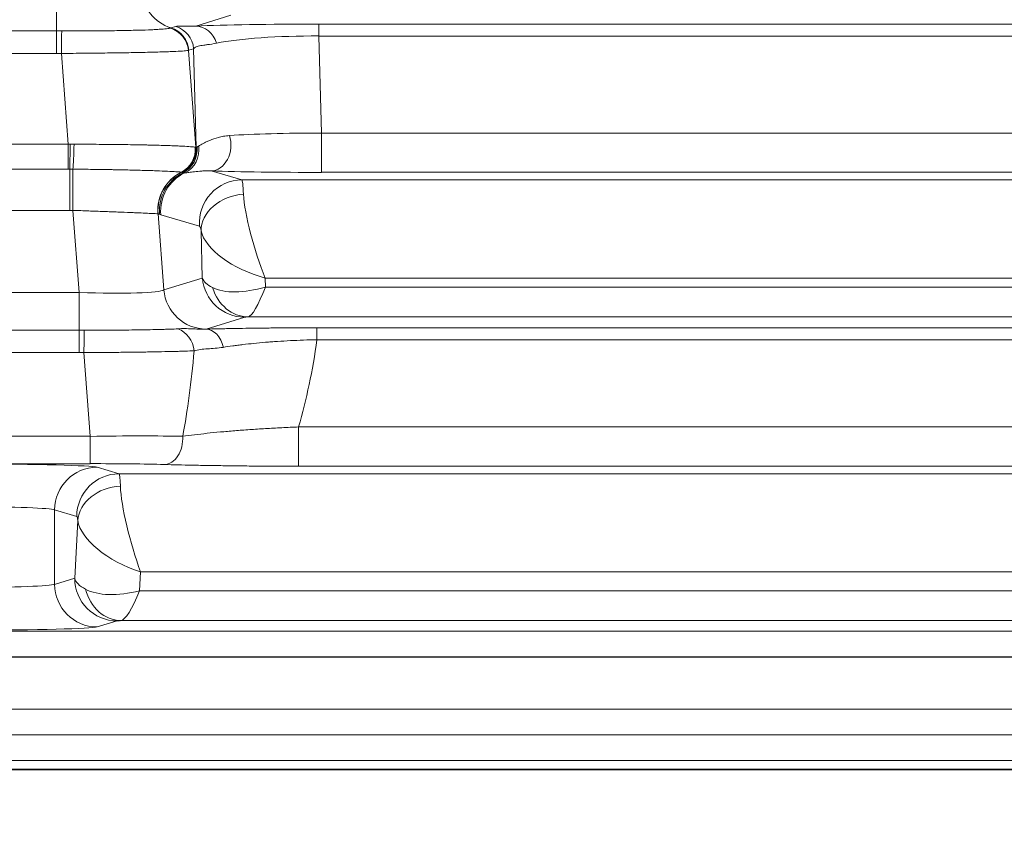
# Model space of a CAD drawing. Header units: millimetres. Extents: x 4 to 836, y 5 to 589.
# Tile 160 of 174: x 626 to 638, y 370 to 380. Entities that reach past the tile are written whole.
import ezdxf

# ---------------------------------------------------------------- set-up
doc = ezdxf.new("R2010")
doc.units = ezdxf.units.MM
doc.layers.add('1', color=7, linetype='Continuous', true_color=0xffffff)
doc.styles.add('ideas_simplex', font='simplex.shx')
doc.dimstyles.get("Standard").update_dxf_attribs({"dimtxt": 0.18, "dimasz": 0.18, "dimexe": 0.18, "dimexo": 0.0625, "dimgap": 0.09, "dimtad": 0, "dimtih": 1, "dimtoh": 1, "dimdec": 4, "dimzin": 0, "dimdsep": 46, "dimtxsty": 'Standard', "dimcen": 0.09, "dimadec": 0, "dimazin": 0, "dimtfac": 1, "dimtdec": 4, "dimtofl": 0, "dimtmove": 0, "dimatfit": 3, "dimfxl": 1, "dimtolj": 1, "dimtzin": 0, "dimarcsym": 0})

# ---------------------------------------------------------------- blocks, each defined once
blk = doc.blocks.new('_U9')
at = {"layer": '1', "color": 87, "lineweight": 25}
for p, q in [((615.3112, 433.612552), (613.8112, 433.612552)), ((613.8112, 433.612552), (613.8112, 427.987552)), ((630.9862, 433.612552), (629.4862, 433.612552)), ((630.9862, 427.987552), (630.9862, 433.612552)), ((613.8112, 427.987552), (615.3112, 427.987552)), ((629.4862, 427.987552), (630.9862, 427.987552))]:
    blk.add_line(p, q, dxfattribs=at)
at = {"layer": '1', "color": 152, "lineweight": 13}
for p, q in [((597.148662, 353.457866), (597.148662, 428.487552)), ((647.648738, 336.981944), (647.648738, 428.487552))]:
    blk.add_line(p, q, dxfattribs=at)
at = {"layer": '1', "color": 27, "lineweight": 13}
blk.add_line((647.648738, 426.487552), (597.148662, 426.487552), dxfattribs=at)
at = {"layer": '1', "color": 27, "lineweight": 18}
for points in [[(597.148662, 426.487552), (600.14866, 427.016533), (600.148664, 425.958571)], [(647.648738, 426.487552), (644.64874, 425.958571), (644.648736, 427.016533)]]:
    blk.add_solid(points, dxfattribs=at)
at = {"layer": '1', "color": 87, "linetype": 'Continuous', "lineweight": 25, "char_height": 3, "attachment_point": 7, "line_spacing_factor": 1.204819, "style": 'ideas_simplex'}
for s, insert in [('\\W1.2664;50,5', (616.7677, 435.747552)), ('\\W1.2715;1.988', (615.2827, 428.435052))]:
    blk.add_mtext(s, dxfattribs=dict(at, insert=insert))
blk = doc.blocks.new('_U14')
at = {"layer": '1', "color": 87, "lineweight": 25}
for p, q in [((621.409179, 411.112126), (619.909179, 411.112126)), ((619.909179, 411.112126), (619.909179, 405.487126)), ((634.114179, 411.112126), (632.614179, 411.112126)), ((634.114179, 405.487126), (634.114179, 411.112126)), ((619.909179, 405.487126), (621.409179, 405.487126)), ((632.614179, 405.487126), (634.114179, 405.487126))]:
    blk.add_line(p, q, dxfattribs=at)
at = {"layer": '1', "color": 152, "lineweight": 13}
for p, q in [((638.809903, 345.820779), (638.809903, 405.987126)), ((656.487572, 345.820779), (656.487572, 405.987126))]:
    blk.add_line(p, q, dxfattribs=at)
at = {"layer": '1', "color": 27, "lineweight": 13}
blk.add_line((656.487572, 403.987126), (619.909179, 403.987126), dxfattribs=at)
at = {"layer": '1', "color": 27, "lineweight": 18}
for points in [[(638.809903, 403.987126), (641.809901, 404.516107), (641.809905, 403.458145)], [(656.487572, 403.987126), (653.487574, 403.458145), (653.487571, 404.516107)]]:
    blk.add_solid(points, dxfattribs=at)
at = {"layer": '1', "color": 87, "linetype": 'Continuous', "lineweight": 25, "char_height": 3, "attachment_point": 7, "line_spacing_factor": 1.204819, "style": 'ideas_simplex'}
for s, insert in [('\\W1.3508;17,7', (621.380679, 413.247126)), ('\\W1.2865;.696', (621.380679, 405.934626))]:
    blk.add_mtext(s, dxfattribs=dict(at, insert=insert))

msp = doc.modelspace()

# ---------------------------------------------------------------- linework, layer by layer
at = {"layer": '1', "color": 143, "linetype": 'Continuous', "lineweight": 13}
for p, q in [((626.552, 379.972), (626.552, 379.532)), ((628.595, 379.713), (628.184, 379.587)), ((629.625, 379.61), (665.672, 379.61)), ((629.625, 379.47), (629.625, 379.61)), ((619.746, 379.532), (626.552, 379.532)), ((626.552, 379.267), (626.552, 379.532)), ((627.892, 379.566), (627.948, 379.583)), ((665.672, 379.47), (629.625, 379.47)), ((629.625, 379.47), (629.655, 378.332)), ((626.552, 379.267), (619.746, 379.267)), ((626.688, 378.202), (626.608, 379.267)), ((628.096, 379.302), (628.182, 378.166)), ((628.158, 379.321), (628.101, 379.304)), ((628.188, 378.163), (628.158, 379.321)), ((629.655, 378.332), (665.642, 378.332)), ((629.655, 377.873), (629.655, 378.332)), ((619.609, 378.202), (626.688, 378.202)), ((626.688, 377.911), (626.688, 378.202)), ((626.688, 377.911), (619.609, 377.911)), ((626.706, 377.427), (626.706, 377.911)), ((628.362, 377.889), (628.725, 377.784)), ((665.642, 377.873), (629.655, 377.873)), ((628.725, 377.784), (666.573, 377.784)), ((626.706, 377.427), (619.591, 377.427)), ((626.817, 376.466), (626.744, 377.427)), ((627.741, 377.387), (627.808, 376.496)), ((628.228, 377.243), (627.773, 377.376)), ((628.26, 376.634), (628.246, 377.188)), ((627.808, 376.496), (628.26, 376.634)), ((666.301, 376.634), (628.996, 376.634)), ((628.996, 376.634), (628.999, 376.528)), ((628.999, 376.528), (666.298, 376.528)), ((619.481, 376.466), (626.817, 376.466)), ((626.817, 376.025), (626.817, 376.466)), ((628.757, 376.175), (628.305, 376.037)), ((666.502, 376.178), (628.796, 376.178)), ((619.481, 376.025), (626.817, 376.025)), ((626.817, 375.761), (626.817, 376.025)), ((629.604, 376.051), (665.693, 376.051)), ((629.604, 375.911), (629.604, 376.051)), ((665.693, 375.911), (629.604, 375.911)), ((626.817, 375.761), (619.481, 375.761)), ((626.947, 374.78), (626.872, 375.76)), ((629.389, 374.889), (665.909, 374.889)), ((629.389, 374.889), (629.389, 374.429)), ((619.351, 374.78), (626.947, 374.78)), ((626.947, 374.78), (626.947, 374.459)), ((626.947, 374.459), (619.351, 374.459)), ((627.027, 374.418), (627.286, 374.341)), ((665.909, 374.429), (629.389, 374.429)), ((627.286, 374.341), (668.011, 374.341)), ((626.788, 373.841), (626.529, 373.918)), ((626.529, 373.918), (626.529, 373.045)), ((626.764, 373.116), (626.801, 373.792)), ((627.537, 373.191), (627.525, 372.97)), ((667.761, 373.191), (627.537, 373.191)), ((626.529, 373.045), (626.764, 373.116)), ((627.525, 372.97), (667.773, 372.97)), ((627.262, 372.616), (627.027, 372.546)), ((667.991, 372.62), (627.307, 372.62)), ((615.932, 372.496), (679.365, 372.496)), ((696.372, 372.193), (598.925, 372.193)), ((679.365, 372.197), (615.932, 372.197)), ((604.291, 371.582), (691.006, 371.582)), ((608.271, 370.878), (687.026, 370.878)), ((687.026, 370.87), (608.271, 370.87))]:
    msp.add_line(p, q, dxfattribs=at)
at = {"layer": '1', "color": 143, "linetype": 'Continuous', "lineweight": 18}
for p, q in [((691.006, 371.282), (604.291, 371.282)), ((604.184, 370.982), (691.114, 370.982))]:
    msp.add_line(p, q, dxfattribs=at)
at = {"layer": '1', "color": 143, "linetype": 'Continuous', "lineweight": 13}
for centre, major_axis, ratio, start_param, end_param in [((628.04, 380.043), (0.146, -0.478), 0.996014, 4.49794, 5.68434), ((629.652, 379.553), (-1.801, 0.001), 0.031454, 4.727263, 5.665979), ((626.608, 379.246), (-0.004, -0.3), 0.000932, 3.454247, 4.642582), ((627.798, 379.277), (0.136, -0.268), 0.995564, 1.18467, 2.373815), ((627.803, 379.28), (0.088, -0.287), 0.996014, 1.356348, 2.542747), ((627.86, 379.297), (0.088, -0.287), 0.996014, 1.356348, 2.542747), ((628.184, 379.287), (0.013, -0.3), 0.858349, 1.869708, 3.09055), ((629.652, 379.254), (-1.501, 0.01), 0.144199, 4.731152, 5.669868), ((629.679, 378.227), (-1.501, 0.007), 0.069967, 4.728606, 5.53592), ((628.362, 378.189), (-0.01, -0.3), 0.776151, 0.041527, 1.988056), ((626.706, 378.181), (-0.002, -0.3), 0.014605, 0.454447, 1.641843), ((626.743, 378.18), (-0.006, -0.3), 0.044184, 0.456381, 1.644893), ((627.88, 378.142), (-0.041, -0.297), 0.992886, 0.604674, 1.791549), ((627.881, 378.142), (-0.047, -0.296), 0.993751, 0.624244, 1.811107), ((627.884, 378.141), (-0.092, -0.286), 0.995544, 0.775979, 1.962379), ((627.89, 378.139), (-0.098, -0.284), 0.995464, 0.796942, 1.983341), ((627.902, 378.137), (-0.026, -0.299), 0.991317, 0.550553, 1.765339), ((627.926, 378.137), (0.034, -0.298), 0.982269, 0.338228, 1.604787), ((626.744, 377.462), (-0.001, 0.5), 0.000077, 0.455917, 1.640609), ((628.236, 377.428), (0.134, 0.482), 0.994903, 0.735961, 1.921981), ((628.237, 377.427), (0.149, 0.477), 0.995576, 0.767528, 1.953557), ((628.255, 377.421), (0.168, 0.471), 0.995424, 0.803737, 1.993154), ((628.269, 377.417), (0.14, 0.48), 0.995643, 0.730359, 1.93418), ((629.679, 377.927), (-1.801, -0.001), 0.030434, 0.75024, 1.557554), ((628.725, 377.284), (0.14, 0.48), 0.995643, 0.284559, 1.93418), ((628.744, 377.034), (-0.02, 0.75), 0.029238, 5.602995, 6.256209), ((628.742, 377.229), (-0.491, -0.093), 0.77245, 4.566424, 6.145514), ((628.996, 377.034), (-0.223, 0.749), 0.167328, 0.629667, 2.08325), ((628.248, 376.994), (-0.021, 0.25), 0.087194, 5.596619, 6.249833), ((628.996, 377.034), (-0.744, 0.267), 0.48275, 0.288947, 1.74253), ((629.006, 376.674), (-0.75, -0.012), 0.344743, 0.106674, 0.57782), ((628.757, 376.675), (-0.146, 0.478), 0.996014, 1.356348, 2.843741), ((626.806, 376.54), (-1.006, 0.038), 0.073389, 1.584419, 3.062485), ((628.305, 376.536), (0.146, -0.478), 0.996014, 4.49794, 5.985334), ((628.999, 376.928), (-0.731, -0.292), 0.480074, 0.398667, 1.381103), ((628.796, 376.678), (-0.024, 0.499), 0.878584, 1.845316, 3.086754), ((628.999, 376.928), (-0.213, -0.749), 0.16115, 0.071877, 1.054313), ((629.006, 376.174), (-0.25, 0), 0.031454, 5.7097, 6.180846), ((626.872, 375.739), (-0.004, -0.3), 0.000932, 3.454247, 4.642582), ((627.906, 375.751), (0.018, -0.299), 0.865443, 1.618775, 2.80586), ((626.806, 376.04), (-1.504, 0), 0.026223, 3.035719, 3.056098), ((628.302, 375.736), (0.008, -0.3), 0.714578, 1.843542, 3.104165), ((626.646, 377.85), (-0.61, 5.359), 0.555322, 4.065229, 4.279916), ((626.646, 378.649), (-0.489, 5.474), 0.272631, 3.903241, 4.136783), ((626.943, 374.727), (-1.503, -0.023), 0.034806, 3.902736, 4.709239), ((627.814, 374.749), (0.008, 0.3), 0.722159, 3.179445, 4.834687), ((625.532, 374.415), (-1.5, 0), 0.026186, 3.228859, 4.712389), ((627.027, 373.918), (0.143, 0.479), 0.995856, 0.291963, 1.860478), ((626.943, 374.428), (-1.203, 0), 0.026128, 3.902605, 4.709108), ((627.286, 373.841), (0.143, 0.479), 0.995856, 0.291963, 1.860478), ((627.286, 373.591), (0, -0.75), 0.029163, 2.505603, 3.115413), ((627.299, 373.792), (-0.497, -0.059), 0.802499, 4.617581, 6.136586), ((627.537, 373.591), (-0.207, 0.749), 0.157833, 0.592362, 2.089349), ((625.532, 373.915), (-1, 0), 0.039279, 3.228859, 4.712389), ((626.788, 373.591), (0, -0.25), 0.087489, 2.505603, 3.115413), ((627.537, 373.591), (-0.723, 0.306), 0.478289, 0.273353, 1.770341), ((625.532, 373.049), (-1, 0), 0.039279, 1.570796, 3.054326), ((627.027, 373.045), (-0.143, 0.479), 0.995856, 1.281115, 2.84963), ((627.511, 373.115), (-0.75, 0.025), 0.344332, 0.09585, 0.610401), ((627.262, 373.116), (-0.143, 0.479), 0.995856, 1.281115, 2.84963), ((627.525, 373.369), (-0.751, -0.254), 0.483887, 0.426364, 1.4088), ((627.307, 373.119), (-0.022, 0.499), 0.864178, 1.798159, 3.089547), ((627.525, 373.369), (-0.229, -0.749), 0.170757, 0.078247, 1.060683), ((627.511, 372.615), (-0.25, 0), 0.031404, 5.663725, 6.178276), ((625.532, 372.549), (-1.5, 0), 0.026186, 1.570796, 3.054326)]:
    msp.add_ellipse(centre, major_axis=major_axis, ratio=ratio, start_param=start_param, end_param=end_param, dxfattribs=at)
for points in [[(626.552, 379.532), (626.572, 379.532), (626.592, 379.531), (626.611, 379.531)], [(627.885, 379.564), (627.888, 379.564), (627.89, 379.565), (627.892, 379.566)], [(626.608, 379.267), (626.589, 379.267), (626.571, 379.267), (626.552, 379.267)], [(628.101, 379.304), (628.099, 379.303), (628.098, 379.303), (628.096, 379.302)], [(626.688, 378.202), (626.696, 378.202), (626.703, 378.202), (626.711, 378.202)], [(626.711, 378.202), (626.726, 378.202), (626.742, 378.202), (626.757, 378.202)], [(628.178, 378.167), (628.179, 378.166), (628.181, 378.166), (628.182, 378.166)], [(628.182, 378.166), (628.184, 378.165), (628.186, 378.164), (628.188, 378.163)], [(628.188, 378.163), (628.191, 378.165), (628.194, 378.167), (628.198, 378.169)], [(628.198, 378.169), (628.203, 378.172), (628.209, 378.176), (628.217, 378.18)], [(626.706, 377.911), (626.7, 377.911), (626.694, 377.911), (626.688, 377.911)], [(626.744, 377.911), (626.731, 377.911), (626.719, 377.911), (626.706, 377.911)], [(628.015, 377.874), (628.014, 377.874), (628.014, 377.874), (628.014, 377.874)], [(628.017, 377.873), (628.016, 377.874), (628.016, 377.874), (628.015, 377.874)], [(628.024, 377.871), (628.022, 377.872), (628.019, 377.873), (628.017, 377.873)], [(628.034, 377.868), (628.03, 377.869), (628.027, 377.87), (628.024, 377.871)], [(628.054, 377.867), (628.047, 377.867), (628.04, 377.867), (628.034, 377.868)], [(626.744, 377.427), (626.731, 377.427), (626.719, 377.427), (626.706, 377.427)], [(627.741, 377.387), (627.741, 377.387), (627.74, 377.387), (627.74, 377.387)], [(627.759, 377.381), (627.753, 377.383), (627.747, 377.385), (627.741, 377.387)], [(627.773, 377.376), (627.768, 377.377), (627.763, 377.379), (627.759, 377.381)], [(626.817, 376.025), (626.836, 376.025), (626.856, 376.025), (626.876, 376.025)], [(626.872, 375.76), (626.854, 375.761), (626.835, 375.761), (626.817, 375.761)]]:
    msp.add_open_spline(points, degree=3, dxfattribs=at)
for points, knots in [([(626.611, 379.531), (626.631, 379.531), (626.651, 379.531), (626.691, 379.531), (626.71, 379.531), (626.769, 379.531), (626.808, 379.53), (626.924, 379.53), (626.999, 379.531), (627.09, 379.531), (627.109, 379.531), (627.145, 379.532), (627.198, 379.532), (627.249, 379.533), (627.349, 379.534), (627.411, 379.536), (627.528, 379.539), (627.581, 379.54), (627.652, 379.543), (627.674, 379.544), (627.705, 379.546), (627.715, 379.546), (627.735, 379.547), (627.744, 379.548), (627.788, 379.551), (627.817, 379.553), (627.85, 379.557), (627.86, 379.558), (627.871, 379.56), (627.875, 379.561), (627.881, 379.562), (627.883, 379.563), (627.885, 379.564)], [0, 0, 0, 0, 0.03125, 0.03125, 0.0625, 0.0625, 0.125, 0.125, 0.25, 0.25, 0.28125, 0.28125, 0.3125, 0.375, 0.375, 0.5, 0.5, 0.625, 0.625, 0.6875, 0.6875, 0.71875, 0.71875, 0.75, 0.75, 0.875, 0.875, 0.9375, 0.9375, 0.96875, 0.96875, 1, 1, 1, 1]), ([(627.948, 379.583), (627.956, 379.585), (627.966, 379.587), (627.992, 379.588), (628.009, 379.587), (628.047, 379.586), (628.07, 379.585), (628.122, 379.585), (628.151, 379.585), (628.184, 379.587)], [0, 0, 0, 0, 0.25, 0.25, 0.5, 0.5, 0.75, 0.75, 1, 1, 1, 1]), ([(628.426, 379.386), (628.388, 379.379), (628.353, 379.373), (628.306, 379.367), (628.292, 379.365), (628.265, 379.361), (628.253, 379.36), (628.22, 379.354), (628.202, 379.349), (628.174, 379.337), (628.164, 379.33), (628.158, 379.321)], [0, 0, 0, 0, 0.25, 0.25, 0.375, 0.375, 0.5, 0.5, 0.75, 0.75, 1, 1, 1, 1]), ([(628.096, 379.302), (628.094, 379.301), (628.091, 379.301), (628.085, 379.3), (628.081, 379.299), (628.069, 379.298), (628.059, 379.297), (628.022, 379.294), (627.989, 379.292), (627.938, 379.289), (627.927, 379.289), (627.905, 379.288), (627.87, 379.287), (627.805, 379.285), (627.747, 379.283), (627.685, 379.281), (627.652, 379.28), (627.549, 379.278), (627.476, 379.276), (627.359, 379.274), (627.319, 379.274), (627.257, 379.273), (627.236, 379.273), (627.193, 379.272), (627.172, 379.272), (627.064, 379.27), (626.975, 379.269), (626.839, 379.268), (626.794, 379.268), (626.724, 379.267), (626.701, 379.267), (626.654, 379.267), (626.631, 379.267), (626.608, 379.267)], [0, 0, 0, 0, 0.03125, 0.03125, 0.0625, 0.0625, 0.125, 0.125, 0.25, 0.25, 0.28125, 0.28125, 0.3125, 0.375, 0.4375, 0.4375, 0.5, 0.5, 0.625, 0.625, 0.6875, 0.6875, 0.71875, 0.71875, 0.75, 0.75, 0.875, 0.875, 0.9375, 0.9375, 0.96875, 0.96875, 1, 1, 1, 1]), ([(628.217, 378.18), (628.231, 378.189), (628.249, 378.2), (628.281, 378.217), (628.293, 378.223), (628.319, 378.235), (628.332, 378.241), (628.376, 378.259), (628.41, 378.272), (628.467, 378.287), (628.487, 378.291), (628.53, 378.299), (628.554, 378.302), (628.579, 378.304)], [0, 0, 0, 0, 0.25, 0.25, 0.375, 0.375, 0.5, 0.5, 0.75, 0.75, 0.875, 0.875, 1, 1, 1, 1]), ([(626.757, 378.202), (626.845, 378.202), (626.932, 378.202), (627.06, 378.201), (627.102, 378.2), (627.165, 378.2), (627.186, 378.2), (627.227, 378.199), (627.248, 378.199), (627.35, 378.198), (627.427, 378.197), (627.537, 378.195), (627.573, 378.194), (627.625, 378.193), (627.642, 378.192), (627.676, 378.192), (627.692, 378.191), (627.773, 378.189), (627.832, 378.187), (627.911, 378.185), (627.936, 378.184), (627.971, 378.182), (627.982, 378.182), (628.004, 378.181), (628.015, 378.18), (628.065, 378.178), (628.097, 378.176), (628.135, 378.172), (628.146, 378.171), (628.164, 378.169), (628.172, 378.168), (628.177, 378.167)], [0, 0, 0, 0, 0.125, 0.125, 0.1875, 0.1875, 0.21875, 0.21875, 0.25, 0.25, 0.375, 0.375, 0.4375, 0.4375, 0.46875, 0.46875, 0.5, 0.5, 0.625, 0.625, 0.6875, 0.6875, 0.71875, 0.71875, 0.75, 0.75, 0.875, 0.875, 0.9375, 0.9375, 1, 1, 1, 1]), ([(628.177, 378.167), (628.177, 378.167), (628.177, 378.167), (628.178, 378.167), (628.178, 378.167), (628.178, 378.167)], [0, 0, 0, 0, 0.375764, 0.375764, 1, 1, 1, 1]), ([(628.014, 377.874), (628.005, 377.876), (627.989, 377.878), (627.956, 377.88), (627.943, 377.881), (627.922, 377.882), (627.914, 377.883), (627.898, 377.884), (627.889, 377.884), (627.845, 377.886), (627.803, 377.888), (627.733, 377.891), (627.708, 377.892), (627.655, 377.893), (627.627, 377.894), (627.54, 377.897), (627.478, 377.898), (627.379, 377.901), (627.345, 377.901), (627.292, 377.902), (627.274, 377.903), (627.238, 377.904), (627.22, 377.904), (627.129, 377.906), (627.055, 377.907), (626.94, 377.908), (626.901, 377.909), (626.822, 377.91), (626.783, 377.911), (626.744, 377.911)], [0, 0, 0, 0, 0.125, 0.125, 0.1875, 0.1875, 0.21875, 0.21875, 0.25, 0.25, 0.375, 0.375, 0.4375, 0.4375, 0.5, 0.5, 0.625, 0.625, 0.6875, 0.6875, 0.71875, 0.71875, 0.75, 0.75, 0.875, 0.875, 0.9375, 0.9375, 1, 1, 1, 1]), ([(628.362, 377.889), (628.341, 377.89), (628.322, 377.891), (628.285, 377.89), (628.269, 377.889), (628.221, 377.886), (628.193, 377.883), (628.143, 377.877), (628.122, 377.874), (628.084, 377.869), (628.068, 377.867), (628.054, 377.867)], [0, 0, 0, 0, 0.125, 0.125, 0.25, 0.25, 0.5, 0.5, 0.75, 0.75, 1, 1, 1, 1]), ([(627.74, 377.387), (627.734, 377.388), (627.723, 377.388), (627.697, 377.39), (627.687, 377.39), (627.671, 377.391), (627.665, 377.391), (627.652, 377.392), (627.645, 377.392), (627.611, 377.394), (627.578, 377.395), (627.523, 377.398), (627.503, 377.399), (627.472, 377.4), (627.461, 377.4), (627.439, 377.401), (627.428, 377.402), (627.371, 377.404), (627.322, 377.406), (627.244, 377.409), (627.217, 377.41), (627.161, 377.412), (627.133, 377.413), (627.047, 377.416), (626.989, 377.418), (626.898, 377.422), (626.867, 377.423), (626.806, 377.425), (626.775, 377.426), (626.744, 377.427)], [0, 0, 0, 0, 0.125, 0.125, 0.1875, 0.1875, 0.21875, 0.21875, 0.25, 0.25, 0.375, 0.375, 0.4375, 0.4375, 0.46875, 0.46875, 0.5, 0.5, 0.625, 0.625, 0.6875, 0.6875, 0.75, 0.75, 0.875, 0.875, 0.9375, 0.9375, 1, 1, 1, 1]), ([(626.876, 376.025), (626.932, 376.025), (626.987, 376.024), (627.069, 376.024), (627.097, 376.024), (627.151, 376.024), (627.178, 376.024), (627.258, 376.024), (627.362, 376.025), (627.46, 376.026), (627.532, 376.027), (627.556, 376.027), (627.602, 376.028), (627.625, 376.028), (627.69, 376.03), (627.731, 376.03), (627.79, 376.032), (627.809, 376.033), (627.846, 376.034), (627.864, 376.035), (627.915, 376.036), (627.946, 376.038), (627.975, 376.039)], [0, 0, 0, 0, 0.125, 0.125, 0.1875, 0.1875, 0.25, 0.25, 0.375, 0.5, 0.5, 0.5625, 0.5625, 0.625, 0.625, 0.75, 0.75, 0.8125, 0.8125, 0.875, 0.875, 1, 1, 1, 1]), ([(627.975, 376.039), (628.002, 376.041), (628.029, 376.042), (628.083, 376.041), (628.109, 376.041), (628.163, 376.038), (628.19, 376.037), (628.245, 376.035), (628.273, 376.035), (628.302, 376.036)], [0, 0, 0, 0, 0.25, 0.25, 0.5, 0.5, 0.75, 0.75, 1, 1, 1, 1]), ([(629.604, 375.911), (629.551, 375.91), (629.498, 375.909), (629.394, 375.905), (629.343, 375.903), (629.242, 375.898), (629.192, 375.895), (629.118, 375.89), (629.094, 375.888), (629.046, 375.885), (629.022, 375.883), (628.906, 375.873), (628.819, 375.864), (628.716, 375.852), (628.696, 375.849), (628.656, 375.844), (628.636, 375.842), (628.578, 375.833), (628.541, 375.828), (628.506, 375.822)], [0, 0, 0, 0, 0.125, 0.125, 0.25, 0.25, 0.375, 0.375, 0.4375, 0.4375, 0.5, 0.5, 0.75, 0.75, 0.8125, 0.8125, 0.875, 0.875, 1, 1, 1, 1]), ([(628.164, 375.781), (628.131, 375.78), (628.095, 375.779), (628.035, 375.777), (628.014, 375.776), (627.971, 375.775), (627.949, 375.775), (627.88, 375.773), (627.832, 375.772), (627.755, 375.77), (627.715, 375.77), (627.674, 375.769), (627.646, 375.768), (627.632, 375.768), (627.561, 375.767), (627.445, 375.765), (627.322, 375.764), (627.244, 375.763), (627.228, 375.763), (627.196, 375.763), (627.18, 375.762), (627.132, 375.762), (627.1, 375.762), (627.003, 375.761), (626.938, 375.761), (626.872, 375.76)], [0, 0, 0, 0, 0.125, 0.125, 0.1875, 0.1875, 0.25, 0.25, 0.375, 0.375, 0.4375, 0.46875, 0.46875, 0.5, 0.5, 0.625, 0.75, 0.75, 0.78125, 0.78125, 0.8125, 0.8125, 0.875, 0.875, 1, 1, 1, 1]), ([(628.506, 375.822), (628.473, 375.817), (628.441, 375.814), (628.379, 375.809), (628.349, 375.807), (628.292, 375.803), (628.265, 375.801), (628.213, 375.793), (628.188, 375.788), (628.164, 375.781)], [0, 0, 0, 0, 0.25, 0.25, 0.5, 0.5, 0.75, 0.75, 1, 1, 1, 1]), ([(628.03, 374.78), (628.12, 374.792), (628.215, 374.804), (628.366, 374.82), (628.418, 374.825), (628.499, 374.833), (628.527, 374.835), (628.582, 374.84), (628.611, 374.843), (628.696, 374.85), (628.755, 374.854), (628.875, 374.862), (628.936, 374.866), (629.03, 374.872), (629.062, 374.874), (629.127, 374.877), (629.159, 374.879), (629.257, 374.884), (629.322, 374.887), (629.389, 374.889)], [0, 0, 0, 0, 0.25, 0.25, 0.375, 0.375, 0.4375, 0.4375, 0.5, 0.5, 0.625, 0.625, 0.75, 0.75, 0.8125, 0.8125, 0.875, 0.875, 1, 1, 1, 1])]:
    msp.add_open_spline(points, degree=3, knots=knots, dxfattribs=at)
at = {"layer": '1', "color": 143, "linetype": 'Continuous', "lineweight": 18}
for points, knots in [([(628.302, 376.036), (628.344, 376.037), (628.389, 376.038), (628.458, 376.04), (628.482, 376.04), (628.53, 376.041), (628.554, 376.042), (628.678, 376.044), (628.782, 376.046), (628.921, 376.047), (628.949, 376.048), (629.006, 376.048), (629.034, 376.049), (629.122, 376.049), (629.18, 376.05), (629.299, 376.051), (629.359, 376.051), (629.481, 376.051), (629.542, 376.051), (629.604, 376.051)], [0, 0, 0, 0, 0.125, 0.125, 0.1875, 0.1875, 0.25, 0.25, 0.5, 0.5, 0.5625, 0.5625, 0.625, 0.625, 0.75, 0.75, 0.875, 0.875, 1, 1, 1, 1]), ([(629.389, 374.429), (629.313, 374.429), (629.238, 374.429), (629.126, 374.43), (629.089, 374.43), (629.034, 374.43), (629.015, 374.43), (628.978, 374.431), (628.96, 374.431), (628.869, 374.431), (628.798, 374.432), (628.66, 374.433), (628.592, 374.434), (628.492, 374.436), (628.459, 374.436), (628.393, 374.437), (628.361, 374.438), (628.267, 374.439), (628.206, 374.44), (628.029, 374.444), (627.918, 374.446), (627.814, 374.449)], [0, 0, 0, 0, 0.125, 0.125, 0.1875, 0.1875, 0.21875, 0.21875, 0.25, 0.25, 0.375, 0.375, 0.5, 0.5, 0.5625, 0.5625, 0.625, 0.625, 0.75, 0.75, 1, 1, 1, 1])]:
    msp.add_open_spline(points, degree=3, knots=knots, dxfattribs=at)

# ---------------------------------------------------------------- dimensions: what is measured, and where the dimension line sits
at = {"layer": '1', "color": 87, "linetype": 'Continuous', "lineweight": 25}
dim = msp.add_linear_dim(base=(647.649, 426.488), p1=(597.149, 348.629), p2=(647.649, 334.482), angle=180, text='<>\\P[\\C87;{\\H1.00x;\\Fsimplex.shx;1.988\\Fsimplex.shx;}\\C87; ]', dimstyle='Standard', override={"dimtxt": 3, "dimasz": 3, "dimexe": 2, "dimexo": 2.5, "dimgap": 1.5, "dimtad": 1, "dimtih": 0, "dimtoh": 0, "dimdec": 2, "dimlfac": 1, "dimzin": 8, "dimdsep": 44, "dimlunit": 2, "dimtxsty": 'ideas_simplex', "dimsah": 1, "dimse1": 0, "dimse2": 0, "dimsd1": 0, "dimsd2": 0, "dimclrd": 27, "dimclre": 152, "dimclrt": 87, "dimtol": 0, "dimtm": -0.1, "dimtfac": 0.5, "dimtdec": 2, "dimtofl": 1, "dimtmove": 0, "dimtzin": 8, "dimlwd": 13, "dimlwe": 13}, dxfattribs=at)
dim.commit()
dim.dimension.update_dxf_attribs({"geometry": '_U9', "text_midpoint": (622.399, 426.488), "dimtype": 160})
dim = msp.add_linear_dim(base=(638.81, 403.987), p1=(656.488, 343.321), p2=(638.81, 343.321), text='<>\\P[\\C87;{\\H1.00x;\\Fsimplex.shx;.696\\Fsimplex.shx;}\\C87; ]', dimstyle='Standard', override={"dimtxt": 3, "dimasz": 3, "dimexe": 2, "dimexo": 2.5, "dimgap": 1.5, "dimtad": 1, "dimtih": 1, "dimtoh": 0, "dimdec": 1, "dimlfac": 1, "dimzin": 8, "dimdsep": 44, "dimlunit": 2, "dimtxsty": 'ideas_simplex', "dimsah": 1, "dimse1": 0, "dimse2": 0, "dimsd1": 0, "dimsd2": 0, "dimclrd": 27, "dimclre": 152, "dimclrt": 87, "dimtol": 0, "dimtm": -0.1, "dimtfac": 0.5, "dimtdec": 2, "dimtofl": 1, "dimtmove": 0, "dimtzin": 8, "dimlwd": 13, "dimlwe": 13}, dxfattribs=at)
dim.commit()
dim.dimension.update_dxf_attribs({"geometry": '_U14', "text_midpoint": (614.667, 403.987), "dimtype": 160})

doc.saveas('drawing.dxf')
